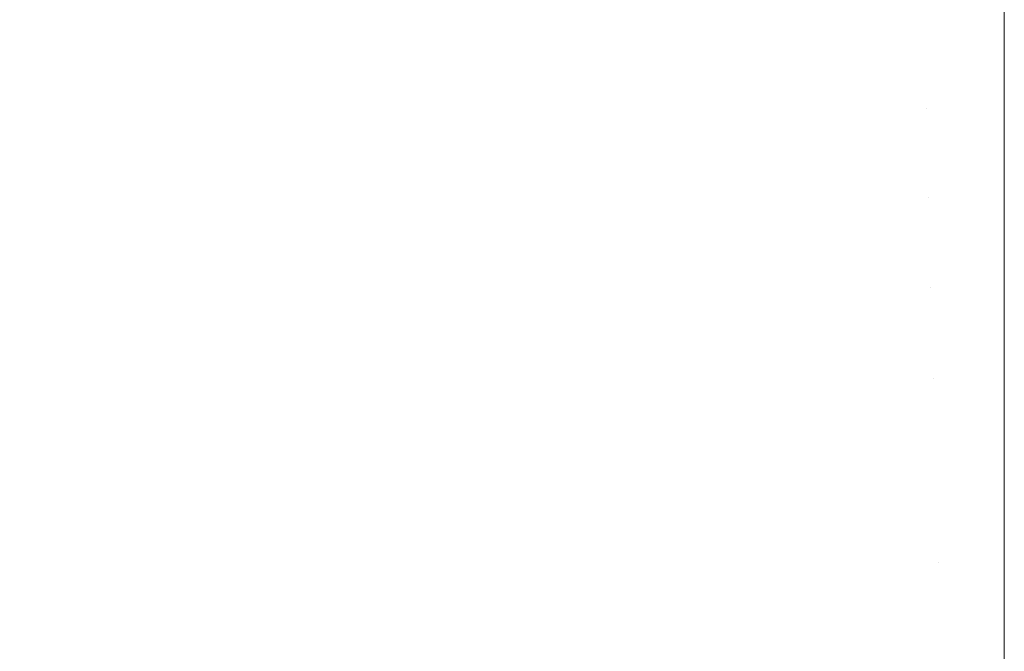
# Model space of a CAD drawing. Header units: centimetres. Extents: x -21.6 to 22.7, y 3.4 to 5.2.
# Tile 69 of 256: x -21.525 to -21.5034, y 5.1542 to 5.1681. Entities that reach past the tile are written whole.
import ezdxf

# ---------------------------------------------------------------- set-up
doc = ezdxf.new("R2010")
doc.units = ezdxf.units.CM
doc.header["$LTSCALE"] = 2.54
doc.layers.add('Lucido design-1', color=7, linetype='Continuous')

# ---------------------------------------------------------------- blocks, each defined once
blk = doc.blocks.new('Gruppo-4-1')
at = {"color": 7, "linetype": 'Continuous', "lineweight": 9}
for points, invisible_edges in [([(-21.505185, 5.168048, -1872.242071), (-21.503423, 5.167771, -1872.241786), (-21.503423, 5.170923, -1872.244803), (-21.505235, 5.16996, -1872.243887)], 13), ([(-21.503423, 5.170923, -1872.986225), (-21.503423, 5.168075, -1872.988951), (-21.505185, 5.168048, -1872.988957), (-21.505235, 5.16996, -1872.987141)], 14), ([(22.630348, 5.170923, -1872.244803), (-21.503423, 5.170923, -1872.244803), (-21.503423, 5.167771, -1872.241786), (22.630348, 5.167771, -1872.241786)], 5), ([(-6.792166, 5.170923, -1872.986225), (-6.792166, 5.167771, -1872.989242), (-21.503423, 5.167771, -1872.989242), (-21.503423, 5.168075, -1872.988951)], 10), ([(-21.523311, 5.167767, -1872.245774), (-21.521594, 5.168464, -1872.245774), (-21.522064, 5.17023, -1872.247732), (-21.523826, 5.169515, -1872.247732)], 15), ([(-21.522064, 5.17023, -1872.983296), (-21.521594, 5.168464, -1872.985254), (-21.523311, 5.167767, -1872.985254), (-21.523826, 5.169515, -1872.983296)], 15), ([(-21.516299, 5.170186, -1872.245774), (-21.518085, 5.169675, -1872.245774), (-21.5177, 5.167847, -1872.243887), (-21.51596, 5.168345, -1872.243887)], 15), ([(-21.5177, 5.167847, -1872.987141), (-21.518085, 5.169675, -1872.985254), (-21.516299, 5.170186, -1872.985254), (-21.51596, 5.168345, -1872.987141)], 15), ([(-21.505235, 5.16996, -1872.243887), (-21.507044, 5.169858, -1872.243887), (-21.506945, 5.167948, -1872.242071), (-21.505185, 5.168048, -1872.242071)], 15), ([(-21.505235, 5.16996, -1872.987141), (-21.505185, 5.168048, -1872.988957), (-21.506945, 5.167948, -1872.988957), (-21.507044, 5.169858, -1872.987141)], 15), ([(-21.508848, 5.169688, -1872.243887), (-21.510645, 5.169451, -1872.243887), (-21.510447, 5.167553, -1872.242071), (-21.5087, 5.167783, -1872.242071)], 15), ([(-21.508848, 5.169688, -1872.987141), (-21.5087, 5.167783, -1872.988957), (-21.510447, 5.167553, -1872.988957), (-21.510645, 5.169451, -1872.987141)], 15), ([(-21.5087, 5.167783, -1872.242071), (-21.506945, 5.167948, -1872.242071), (-21.507044, 5.169858, -1872.243887), (-21.508848, 5.169688, -1872.243887)], 15), ([(-21.507044, 5.169858, -1872.987141), (-21.506945, 5.167948, -1872.988957), (-21.5087, 5.167783, -1872.988957), (-21.508848, 5.169688, -1872.987141)], 15), ([(-21.523826, 5.169515, -1872.247732), (-21.52556, 5.168741, -1872.247732), (-21.525002, 5.167012, -1872.245774), (-21.523311, 5.167767, -1872.245774)], 15), ([(-21.523826, 5.169515, -1872.983296), (-21.523311, 5.167767, -1872.985254), (-21.525002, 5.167012, -1872.985254), (-21.52556, 5.168741, -1872.983296)], 15), ([(-21.519419, 5.167288, -1872.243887), (-21.5177, 5.167847, -1872.243887), (-21.518085, 5.169675, -1872.245774), (-21.519851, 5.169101, -1872.245774)], 15), ([(-21.519419, 5.167288, -1872.987141), (-21.519851, 5.169101, -1872.985254), (-21.518085, 5.169675, -1872.985254), (-21.5177, 5.167847, -1872.987141)], 15), ([(-21.512183, 5.167257, -1872.242071), (-21.510447, 5.167553, -1872.242071), (-21.510645, 5.169451, -1872.243887), (-21.51243, 5.169148, -1872.243887)], 15), ([(-21.510645, 5.169451, -1872.987141), (-21.510447, 5.167553, -1872.988957), (-21.512183, 5.167257, -1872.988957), (-21.51243, 5.169148, -1872.987141)], 15), ([(-21.519851, 5.169101, -1872.245774), (-21.521594, 5.168464, -1872.245774), (-21.521116, 5.166668, -1872.243887), (-21.519419, 5.167288, -1872.243887)], 15), ([(-21.521116, 5.166668, -1872.987141), (-21.521594, 5.168464, -1872.985254), (-21.519851, 5.169101, -1872.985254), (-21.519419, 5.167288, -1872.987141)], 15), ([(-21.51243, 5.169148, -1872.243887), (-21.514203, 5.168778, -1872.243887), (-21.513907, 5.166898, -1872.242071), (-21.512183, 5.167257, -1872.242071)], 15), ([(-21.51243, 5.169148, -1872.987141), (-21.512183, 5.167257, -1872.988957), (-21.513907, 5.166898, -1872.988957), (-21.514203, 5.168778, -1872.987141)], 15), ([(-21.526663, 5.1662, -1872.245774), (-21.525002, 5.167012, -1872.245774), (-21.52556, 5.168741, -1872.247732), (-21.527264, 5.167908, -1872.247732)], 15), ([(-21.52556, 5.168741, -1872.983296), (-21.525002, 5.167012, -1872.985254), (-21.526663, 5.1662, -1872.985254), (-21.527264, 5.167908, -1872.983296)], 15), ([(-21.515617, 5.166476, -1872.242071), (-21.513907, 5.166898, -1872.242071), (-21.514203, 5.168778, -1872.243887), (-21.51596, 5.168345, -1872.243887)], 15), ([(-21.514203, 5.168778, -1872.987141), (-21.513907, 5.166898, -1872.988957), (-21.515617, 5.166476, -1872.988957), (-21.51596, 5.168345, -1872.987141)], 15), ([(-21.522788, 5.16599, -1872.243887), (-21.521116, 5.166668, -1872.243887), (-21.521594, 5.168464, -1872.245774), (-21.523311, 5.167767, -1872.245774)], 15), ([(-21.522788, 5.16599, -1872.987141), (-21.523311, 5.167767, -1872.985254), (-21.521594, 5.168464, -1872.985254), (-21.521116, 5.166668, -1872.987141)], 15), ([(-21.51596, 5.168345, -1872.243887), (-21.5177, 5.167847, -1872.243887), (-21.517308, 5.165993, -1872.242071), (-21.515617, 5.166476, -1872.242071)], 15), ([(-21.51596, 5.168345, -1872.987141), (-21.515617, 5.166476, -1872.988957), (-21.517308, 5.165993, -1872.988957), (-21.5177, 5.167847, -1872.987141)], 15), ([(-21.508549, 5.165854, -1872.240327), (-21.506844, 5.166014, -1872.240327), (-21.506945, 5.167948, -1872.242071), (-21.5087, 5.167783, -1872.242071)], 15), ([(-21.508549, 5.165854, -1872.990701), (-21.5087, 5.167783, -1872.988957), (-21.506945, 5.167948, -1872.988957), (-21.506844, 5.166014, -1872.990701)], 15), ([(-21.505185, 5.168048, -1872.242071), (-21.506945, 5.167948, -1872.242071), (-21.506844, 5.166014, -1872.240327), (-21.505135, 5.166111, -1872.240327)], 15), ([(-21.506844, 5.166014, -1872.990701), (-21.506945, 5.167948, -1872.988957), (-21.505185, 5.168048, -1872.988957), (-21.505135, 5.166111, -1872.990701)], 15), ([(-21.505185, 5.168048, -1872.988957), (-21.503423, 5.168075, -1872.988951), (-21.503423, 5.167771, -1872.989242)], 9), ([(-21.503423, 5.167771, -1872.241786), (-21.505185, 5.168048, -1872.242071), (-21.505135, 5.166111, -1872.240327)], 11), ([(-21.505135, 5.166111, -1872.990701), (-21.505185, 5.168048, -1872.988957), (-21.503423, 5.167771, -1872.989242)], 11), ([(-21.523311, 5.167767, -1872.245774), (-21.525002, 5.167012, -1872.245774), (-21.524434, 5.165254, -1872.243887), (-21.522788, 5.16599, -1872.243887)], 15), ([(-21.524434, 5.165254, -1872.987141), (-21.525002, 5.167012, -1872.985254), (-21.523311, 5.167767, -1872.985254), (-21.522788, 5.16599, -1872.987141)], 15), ([(-21.51898, 5.165449, -1872.242071), (-21.517308, 5.165993, -1872.242071), (-21.5177, 5.167847, -1872.243887), (-21.519419, 5.167288, -1872.243887)], 15), ([(-21.5177, 5.167847, -1872.987141), (-21.517308, 5.165993, -1872.988957), (-21.51898, 5.165449, -1872.988957), (-21.519419, 5.167288, -1872.987141)], 15), ([(-21.5087, 5.167783, -1872.242071), (-21.510447, 5.167553, -1872.242071), (-21.510246, 5.16563, -1872.240327), (-21.508549, 5.165854, -1872.240327)], 15), ([(-21.510246, 5.16563, -1872.990701), (-21.510447, 5.167553, -1872.988957), (-21.5087, 5.167783, -1872.988957), (-21.508549, 5.165854, -1872.990701)], 15), ([(-21.505135, 5.166111, -1872.240327), (-21.503423, 5.164491, -1872.23891), (-21.503423, 5.167771, -1872.241786)], 9), ([(-21.503423, 5.167771, -1872.989242), (-21.503423, 5.164491, -1872.992118), (-21.505135, 5.166111, -1872.990701)], 10), ([(22.630348, 5.167771, -1872.241786), (-21.503423, 5.167771, -1872.241786), (-21.503423, 5.164491, -1872.23891), (22.630348, 5.164491, -1872.23891)], 5), ([(-21.503423, 5.167771, -1872.989242), (-6.792166, 5.167771, -1872.989242), (-6.792166, 5.164491, -1872.992118), (-21.503423, 5.164491, -1872.992118)], 5), ([(-21.511933, 5.165343, -1872.240327), (-21.510246, 5.16563, -1872.240327), (-21.510447, 5.167553, -1872.242071), (-21.512183, 5.167257, -1872.242071)], 15), ([(-21.511933, 5.165343, -1872.990701), (-21.512183, 5.167257, -1872.988957), (-21.510447, 5.167553, -1872.988957), (-21.510246, 5.16563, -1872.990701)], 15), ([(-21.519419, 5.167288, -1872.243887), (-21.521116, 5.166668, -1872.243887), (-21.520631, 5.164846, -1872.242071), (-21.51898, 5.165449, -1872.242071)], 15), ([(-21.519419, 5.167288, -1872.987141), (-21.51898, 5.165449, -1872.988957), (-21.520631, 5.164846, -1872.988957), (-21.521116, 5.166668, -1872.987141)], 15), ([(-21.512183, 5.167257, -1872.242071), (-21.513907, 5.166898, -1872.242071), (-21.513608, 5.164994, -1872.240327), (-21.511933, 5.165343, -1872.240327)], 15), ([(-21.513608, 5.164994, -1872.990701), (-21.513907, 5.166898, -1872.988957), (-21.512183, 5.167257, -1872.988957), (-21.511933, 5.165343, -1872.990701)], 15), ([(-21.526051, 5.164464, -1872.243887), (-21.524434, 5.165254, -1872.243887), (-21.525002, 5.167012, -1872.245774), (-21.526663, 5.1662, -1872.245774)], 15), ([(-21.526051, 5.164464, -1872.987141), (-21.526663, 5.1662, -1872.985254), (-21.525002, 5.167012, -1872.985254), (-21.524434, 5.165254, -1872.987141)], 15), ([(-21.515268, 5.164584, -1872.240327), (-21.513608, 5.164994, -1872.240327), (-21.513907, 5.166898, -1872.242071), (-21.515617, 5.166476, -1872.242071)], 15), ([(-21.515268, 5.164584, -1872.990701), (-21.515617, 5.166476, -1872.988957), (-21.513907, 5.166898, -1872.988957), (-21.513608, 5.164994, -1872.990701)], 15), ([(-21.522257, 5.164186, -1872.242071), (-21.520631, 5.164846, -1872.242071), (-21.521116, 5.166668, -1872.243887), (-21.522788, 5.16599, -1872.243887)], 15), ([(-21.521116, 5.166668, -1872.987141), (-21.520631, 5.164846, -1872.988957), (-21.522257, 5.164186, -1872.988957), (-21.522788, 5.16599, -1872.987141)], 15), ([(-21.515617, 5.166476, -1872.242071), (-21.517308, 5.165993, -1872.242071), (-21.516912, 5.164114, -1872.240327), (-21.515268, 5.164584, -1872.240327)], 15), ([(-21.516912, 5.164114, -1872.990701), (-21.517308, 5.165993, -1872.988957), (-21.515617, 5.166476, -1872.988957), (-21.515268, 5.164584, -1872.990701)], 15), ([(-21.508397, 5.163903, -1872.238653), (-21.506743, 5.164058, -1872.238653), (-21.506844, 5.166014, -1872.240327), (-21.508549, 5.165854, -1872.240327)], 15), ([(-21.506844, 5.166014, -1872.990701), (-21.506743, 5.164058, -1872.992376), (-21.508397, 5.163903, -1872.992376), (-21.508549, 5.165854, -1872.990701)], 15), ([(-21.505135, 5.166111, -1872.240327), (-21.506844, 5.166014, -1872.240327), (-21.506743, 5.164058, -1872.238653), (-21.505084, 5.164152, -1872.238653)], 15), ([(-21.505135, 5.166111, -1872.990701), (-21.505084, 5.164152, -1872.992376), (-21.506743, 5.164058, -1872.992376), (-21.506844, 5.166014, -1872.990701)], 15), ([(-21.505084, 5.164152, -1872.238653), (-21.503423, 5.164491, -1872.23891), (-21.505135, 5.166111, -1872.240327)], 11), ([(-21.505084, 5.164152, -1872.992376), (-21.505135, 5.166111, -1872.990701), (-21.503423, 5.164491, -1872.992118)], 11), ([(-21.522788, 5.16599, -1872.243887), (-21.524434, 5.165254, -1872.243887), (-21.523858, 5.163471, -1872.242071), (-21.522257, 5.164186, -1872.242071)], 15), ([(-21.522788, 5.16599, -1872.987141), (-21.522257, 5.164186, -1872.988957), (-21.523858, 5.163471, -1872.988957), (-21.524434, 5.165254, -1872.987141)], 15), ([(-21.518536, 5.163586, -1872.240327), (-21.516912, 5.164114, -1872.240327), (-21.517308, 5.165993, -1872.242071), (-21.51898, 5.165449, -1872.242071)], 15), ([(-21.518536, 5.163586, -1872.990701), (-21.51898, 5.165449, -1872.988957), (-21.517308, 5.165993, -1872.988957), (-21.516912, 5.164114, -1872.990701)], 15), ([(-21.508549, 5.165854, -1872.240327), (-21.510246, 5.16563, -1872.240327), (-21.510043, 5.163685, -1872.238653), (-21.508397, 5.163903, -1872.238653)], 15), ([(-21.508549, 5.165854, -1872.990701), (-21.508397, 5.163903, -1872.992376), (-21.510043, 5.163685, -1872.992376), (-21.510246, 5.16563, -1872.990701)], 15), ([(-21.51168, 5.163407, -1872.238653), (-21.510043, 5.163685, -1872.238653), (-21.510246, 5.16563, -1872.240327), (-21.511933, 5.165343, -1872.240327)], 15), ([(-21.510246, 5.16563, -1872.990701), (-21.510043, 5.163685, -1872.992376), (-21.51168, 5.163407, -1872.992376), (-21.511933, 5.165343, -1872.990701)], 15), ([(-21.51898, 5.165449, -1872.242071), (-21.520631, 5.164846, -1872.242071), (-21.520139, 5.163, -1872.240327), (-21.518536, 5.163586, -1872.240327)], 15), ([(-21.520139, 5.163, -1872.990701), (-21.520631, 5.164846, -1872.988957), (-21.51898, 5.165449, -1872.988957), (-21.518536, 5.163586, -1872.990701)], 15), ([(-21.525431, 5.162702, -1872.242071), (-21.523858, 5.163471, -1872.242071), (-21.524434, 5.165254, -1872.243887), (-21.526051, 5.164464, -1872.243887)], 15), ([(-21.524434, 5.165254, -1872.987141), (-21.523858, 5.163471, -1872.988957), (-21.525431, 5.162702, -1872.988957), (-21.526051, 5.164464, -1872.987141)], 15), ([(-21.511933, 5.165343, -1872.240327), (-21.513608, 5.164994, -1872.240327), (-21.513305, 5.163068, -1872.238653), (-21.51168, 5.163407, -1872.238653)], 15), ([(-21.511933, 5.165343, -1872.990701), (-21.51168, 5.163407, -1872.992376), (-21.513305, 5.163068, -1872.992376), (-21.513608, 5.164994, -1872.990701)], 15), ([(-21.514916, 5.162671, -1872.238653), (-21.513305, 5.163068, -1872.238653), (-21.513608, 5.164994, -1872.240327), (-21.515268, 5.164584, -1872.240327)], 15), ([(-21.513608, 5.164994, -1872.990701), (-21.513305, 5.163068, -1872.992376), (-21.514916, 5.162671, -1872.992376), (-21.515268, 5.164584, -1872.990701)], 15), ([(-21.521719, 5.162359, -1872.240327), (-21.520139, 5.163, -1872.240327), (-21.520631, 5.164846, -1872.242071), (-21.522257, 5.164186, -1872.242071)], 15), ([(-21.521719, 5.162359, -1872.990701), (-21.522257, 5.164186, -1872.988957), (-21.520631, 5.164846, -1872.988957), (-21.520139, 5.163, -1872.990701)], 15), ([(-21.515268, 5.164584, -1872.240327), (-21.516912, 5.164114, -1872.240327), (-21.516511, 5.162215, -1872.238653), (-21.514916, 5.162671, -1872.238653)], 15), ([(-21.515268, 5.164584, -1872.990701), (-21.514916, 5.162671, -1872.992376), (-21.516511, 5.162215, -1872.992376), (-21.516912, 5.164114, -1872.990701)], 15), ([(-21.505033, 5.162175, -1872.237049), (-21.503423, 5.161088, -1872.236179), (-21.503423, 5.164491, -1872.23891), (-21.505084, 5.164152, -1872.238653)], 13), ([(-21.503423, 5.164491, -1872.992118), (-21.503423, 5.164178, -1872.992369), (-21.505084, 5.164152, -1872.992376)], 10), ([(22.630348, 5.164491, -1872.23891), (-21.503423, 5.164491, -1872.23891), (-21.503423, 5.161088, -1872.236179), (22.630348, 5.161088, -1872.236179)], 5), ([(-6.792166, 5.164491, -1872.992118), (-6.792166, 5.161088, -1872.994849), (-21.503423, 5.161088, -1872.994849), (-21.503423, 5.164178, -1872.992369)], 10), ([(-21.503423, 5.164178, -1872.992369), (-21.503423, 5.164491, -1872.992118), (-6.792166, 5.164491, -1872.992118)], 10), ([(-21.522257, 5.164186, -1872.242071), (-21.523858, 5.163471, -1872.242071), (-21.523274, 5.161664, -1872.240327), (-21.521719, 5.162359, -1872.240327)], 15), ([(-21.523274, 5.161664, -1872.990701), (-21.523858, 5.163471, -1872.988957), (-21.522257, 5.164186, -1872.988957), (-21.521719, 5.162359, -1872.990701)], 15), ([(-21.518087, 5.161702, -1872.238653), (-21.516511, 5.162215, -1872.238653), (-21.516912, 5.164114, -1872.240327), (-21.518536, 5.163586, -1872.240327)], 15), ([(-21.516912, 5.164114, -1872.990701), (-21.516511, 5.162215, -1872.992376), (-21.518087, 5.161702, -1872.992376), (-21.518536, 5.163586, -1872.990701)], 15), ([(-21.505084, 5.164152, -1872.238653), (-21.506743, 5.164058, -1872.238653), (-21.50664, 5.162084, -1872.237049), (-21.505033, 5.162175, -1872.237049)], 15), ([(-21.50664, 5.162084, -1872.99398), (-21.506743, 5.164058, -1872.992376), (-21.505084, 5.164152, -1872.992376), (-21.505033, 5.162175, -1872.99398)], 15), ([(-21.505033, 5.162175, -1872.99398), (-21.505084, 5.164152, -1872.992376), (-21.503423, 5.164178, -1872.992369), (-21.503423, 5.161088, -1872.994849)], 11), ([(-21.508397, 5.163903, -1872.238653), (-21.510043, 5.163685, -1872.238653), (-21.509839, 5.161723, -1872.237049), (-21.508243, 5.161933, -1872.237049)], 15), ([(-21.509839, 5.161723, -1872.99398), (-21.510043, 5.163685, -1872.992376), (-21.508397, 5.163903, -1872.992376), (-21.508243, 5.161933, -1872.99398)], 15), ([(-21.508243, 5.161933, -1872.237049), (-21.50664, 5.162084, -1872.237049), (-21.506743, 5.164058, -1872.238653), (-21.508397, 5.163903, -1872.238653)], 15), ([(-21.508243, 5.161933, -1872.99398), (-21.508397, 5.163903, -1872.992376), (-21.506743, 5.164058, -1872.992376), (-21.50664, 5.162084, -1872.99398)], 15), ([(-21.511425, 5.161453, -1872.237049), (-21.509839, 5.161723, -1872.237049), (-21.510043, 5.163685, -1872.238653), (-21.51168, 5.163407, -1872.238653)], 15), ([(-21.511425, 5.161453, -1872.99398), (-21.51168, 5.163407, -1872.992376), (-21.510043, 5.163685, -1872.992376), (-21.509839, 5.161723, -1872.99398)], 15), ([(-21.524802, 5.160918, -1872.240327), (-21.523274, 5.161664, -1872.240327), (-21.523858, 5.163471, -1872.242071), (-21.525431, 5.162702, -1872.242071)], 15), ([(-21.524802, 5.160918, -1872.990701), (-21.525431, 5.162702, -1872.988957), (-21.523858, 5.163471, -1872.988957), (-21.523274, 5.161664, -1872.990701)], 15), ([(-21.518536, 5.163586, -1872.240327), (-21.520139, 5.163, -1872.240327), (-21.519642, 5.161134, -1872.238653), (-21.518087, 5.161702, -1872.238653)], 15), ([(-21.518536, 5.163586, -1872.990701), (-21.518087, 5.161702, -1872.992376), (-21.519642, 5.161134, -1872.992376), (-21.520139, 5.163, -1872.990701)], 15), ([(-21.51168, 5.163407, -1872.238653), (-21.513305, 5.163068, -1872.238653), (-21.513, 5.161125, -1872.237049), (-21.511425, 5.161453, -1872.237049)], 15), ([(-21.513, 5.161125, -1872.99398), (-21.513305, 5.163068, -1872.992376), (-21.51168, 5.163407, -1872.992376), (-21.511425, 5.161453, -1872.99398)], 15), ([(-21.521175, 5.160512, -1872.238653), (-21.519642, 5.161134, -1872.238653), (-21.520139, 5.163, -1872.240327), (-21.521719, 5.162359, -1872.240327)], 15), ([(-21.520139, 5.163, -1872.990701), (-21.519642, 5.161134, -1872.992376), (-21.521175, 5.160512, -1872.992376), (-21.521719, 5.162359, -1872.990701)], 15), ([(-21.514561, 5.16074, -1872.237049), (-21.513, 5.161125, -1872.237049), (-21.513305, 5.163068, -1872.238653), (-21.514916, 5.162671, -1872.238653)], 15), ([(-21.514561, 5.16074, -1872.99398), (-21.514916, 5.162671, -1872.992376), (-21.513305, 5.163068, -1872.992376), (-21.513, 5.161125, -1872.99398)], 15), ([(-21.525431, 5.162702, -1872.242071), (-21.526975, 5.161882, -1872.242071), (-21.526302, 5.160121, -1872.240327), (-21.524802, 5.160918, -1872.240327)], 15), ([(-21.526302, 5.160121, -1872.990701), (-21.526975, 5.161882, -1872.988957), (-21.525431, 5.162702, -1872.988957), (-21.524802, 5.160918, -1872.990701)], 15), ([(-21.514916, 5.162671, -1872.238653), (-21.516511, 5.162215, -1872.238653), (-21.516106, 5.160298, -1872.237049), (-21.514561, 5.16074, -1872.237049)], 15), ([(-21.516106, 5.160298, -1872.99398), (-21.516511, 5.162215, -1872.992376), (-21.514916, 5.162671, -1872.992376), (-21.514561, 5.16074, -1872.99398)], 15), ([(-21.521719, 5.162359, -1872.240327), (-21.523274, 5.161664, -1872.240327), (-21.522684, 5.159838, -1872.238653), (-21.521175, 5.160512, -1872.238653)], 15), ([(-21.521719, 5.162359, -1872.990701), (-21.521175, 5.160512, -1872.992376), (-21.522684, 5.159838, -1872.992376), (-21.523274, 5.161664, -1872.990701)], 15), ([(-21.517633, 5.159801, -1872.237049), (-21.516106, 5.160298, -1872.237049), (-21.516511, 5.162215, -1872.238653), (-21.518087, 5.161702, -1872.238653)], 15), ([(-21.517633, 5.159801, -1872.99398), (-21.518087, 5.161702, -1872.992376), (-21.516511, 5.162215, -1872.992376), (-21.516106, 5.160298, -1872.99398)], 15), ([(-21.505033, 5.162175, -1872.237049), (-21.50664, 5.162084, -1872.237049), (-21.506537, 5.160095, -1872.235514), (-21.504981, 5.160183, -1872.235514)], 15), ([(-21.505033, 5.162175, -1872.99398), (-21.504981, 5.160183, -1872.995514), (-21.506537, 5.160095, -1872.995514), (-21.50664, 5.162084, -1872.99398)], 15), ([(-21.504981, 5.160183, -1872.235514), (-21.503423, 5.161088, -1872.236179), (-21.505033, 5.162175, -1872.237049)], 11), ([(-21.504981, 5.160183, -1872.995514), (-21.505033, 5.162175, -1872.99398), (-21.503423, 5.161088, -1872.994849)], 11), ([(-21.508243, 5.161933, -1872.237049), (-21.509839, 5.161723, -1872.237049), (-21.509632, 5.159745, -1872.235514), (-21.508088, 5.159949, -1872.235514)], 15), ([(-21.508243, 5.161933, -1872.99398), (-21.508088, 5.159949, -1872.995514), (-21.509632, 5.159745, -1872.995514), (-21.509839, 5.161723, -1872.99398)], 15), ([(-21.508088, 5.159949, -1872.235514), (-21.506537, 5.160095, -1872.235514), (-21.50664, 5.162084, -1872.237049), (-21.508243, 5.161933, -1872.237049)], 15), ([(-21.50664, 5.162084, -1872.99398), (-21.506537, 5.160095, -1872.995514), (-21.508088, 5.159949, -1872.995514), (-21.508243, 5.161933, -1872.99398)], 15), ([(-21.518087, 5.161702, -1872.238653), (-21.519642, 5.161134, -1872.238653), (-21.519141, 5.15925, -1872.237049), (-21.517633, 5.159801, -1872.237049)], 15), ([(-21.519141, 5.15925, -1872.99398), (-21.519642, 5.161134, -1872.992376), (-21.518087, 5.161702, -1872.992376), (-21.517633, 5.159801, -1872.99398)], 15), ([(-21.511168, 5.159484, -1872.235514), (-21.509632, 5.159745, -1872.235514), (-21.509839, 5.161723, -1872.237049), (-21.511425, 5.161453, -1872.237049)], 15), ([(-21.509839, 5.161723, -1872.99398), (-21.509632, 5.159745, -1872.995514), (-21.511168, 5.159484, -1872.995514), (-21.511425, 5.161453, -1872.99398)], 15), ([(-21.524167, 5.159113, -1872.238653), (-21.522684, 5.159838, -1872.238653), (-21.523274, 5.161664, -1872.240327), (-21.524802, 5.160918, -1872.240327)], 15), ([(-21.523274, 5.161664, -1872.990701), (-21.522684, 5.159838, -1872.992376), (-21.524167, 5.159113, -1872.992376), (-21.524802, 5.160918, -1872.990701)], 15), ([(-21.511425, 5.161453, -1872.237049), (-21.513, 5.161125, -1872.237049), (-21.512692, 5.159167, -1872.235514), (-21.511168, 5.159484, -1872.235514)], 15), ([(-21.511425, 5.161453, -1872.99398), (-21.511168, 5.159484, -1872.995514), (-21.512692, 5.159167, -1872.995514), (-21.513, 5.161125, -1872.99398)], 15), ([(-21.520627, 5.158648, -1872.237049), (-21.519141, 5.15925, -1872.237049), (-21.519642, 5.161134, -1872.238653), (-21.521175, 5.160512, -1872.238653)], 15), ([(-21.520627, 5.158648, -1872.99398), (-21.521175, 5.160512, -1872.992376), (-21.519642, 5.161134, -1872.992376), (-21.519141, 5.15925, -1872.99398)], 15), ([(-21.514203, 5.158793, -1872.235514), (-21.512692, 5.159167, -1872.235514), (-21.513, 5.161125, -1872.237049), (-21.514561, 5.16074, -1872.237049)], 15), ([(-21.513, 5.161125, -1872.99398), (-21.512692, 5.159167, -1872.995514), (-21.514203, 5.158793, -1872.995514), (-21.514561, 5.16074, -1872.99398)], 15), ([(-21.503423, 5.15757, -1872.233599), (-21.503423, 5.161088, -1872.236179), (-21.504981, 5.160183, -1872.235514), (-21.504929, 5.158178, -1872.234048)], 14), ([(-21.503423, 5.161088, -1872.994849), (-21.503423, 5.160201, -1872.9955), (-21.504981, 5.160183, -1872.995514)], 10), ([(22.630348, 5.161088, -1872.236179), (-21.503423, 5.161088, -1872.236179), (-21.503423, 5.15757, -1872.233599), (22.630348, 5.15757, -1872.233599)], 5), ([(-6.792166, 5.161088, -1872.994849), (-6.792166, 5.15757, -1872.997429), (-21.503423, 5.15757, -1872.997429), (-21.503423, 5.160201, -1872.9955)], 10), ([(-21.503423, 5.160201, -1872.9955), (-21.503423, 5.161088, -1872.994849), (-6.792166, 5.161088, -1872.994849)], 10), ([(-21.524802, 5.160918, -1872.240327), (-21.526302, 5.160121, -1872.240327), (-21.525622, 5.158341, -1872.238653), (-21.524167, 5.159113, -1872.238653)], 15), ([(-21.524802, 5.160918, -1872.990701), (-21.524167, 5.159113, -1872.992376), (-21.525622, 5.158341, -1872.992376), (-21.526302, 5.160121, -1872.990701)], 15), ([(-21.514561, 5.16074, -1872.237049), (-21.516106, 5.160298, -1872.237049), (-21.515698, 5.158366, -1872.235514), (-21.514203, 5.158793, -1872.235514)], 15), ([(-21.514561, 5.16074, -1872.99398), (-21.514203, 5.158793, -1872.995514), (-21.515698, 5.158366, -1872.995514), (-21.516106, 5.160298, -1872.99398)], 15), ([(-21.521175, 5.160512, -1872.238653), (-21.522684, 5.159838, -1872.238653), (-21.522089, 5.157994, -1872.237049), (-21.520627, 5.158648, -1872.237049)], 15), ([(-21.522089, 5.157994, -1872.99398), (-21.522684, 5.159838, -1872.992376), (-21.521175, 5.160512, -1872.992376), (-21.520627, 5.158648, -1872.99398)], 15), ([(-21.517177, 5.157885, -1872.235514), (-21.515698, 5.158366, -1872.235514), (-21.516106, 5.160298, -1872.237049), (-21.517633, 5.159801, -1872.237049)], 15), ([(-21.516106, 5.160298, -1872.99398), (-21.515698, 5.158366, -1872.995514), (-21.517177, 5.157885, -1872.995514), (-21.517633, 5.159801, -1872.99398)], 15), ([(-21.504929, 5.158178, -1872.234048), (-21.504981, 5.160183, -1872.235514), (-21.506537, 5.160095, -1872.235514), (-21.506433, 5.158093, -1872.234048)], 15), ([(-21.504929, 5.158178, -1872.99698), (-21.506433, 5.158093, -1872.99698), (-21.506537, 5.160095, -1872.995514), (-21.504981, 5.160183, -1872.995514)], 15), ([(-21.504981, 5.160183, -1872.995514), (-21.503423, 5.160201, -1872.9955), (-21.503423, 5.15757, -1872.997429), (-21.504929, 5.158178, -1872.99698)], 13), ([(-21.506433, 5.158093, -1872.234048), (-21.506537, 5.160095, -1872.235514), (-21.508088, 5.159949, -1872.235514), (-21.507932, 5.157952, -1872.234048)], 15), ([(-21.508088, 5.159949, -1872.995514), (-21.506537, 5.160095, -1872.995514), (-21.506433, 5.158093, -1872.99698), (-21.507932, 5.157952, -1872.99698)], 15), ([(-21.523526, 5.157292, -1872.237049), (-21.522089, 5.157994, -1872.237049), (-21.522684, 5.159838, -1872.238653), (-21.524167, 5.159113, -1872.238653)], 15), ([(-21.523526, 5.157292, -1872.99398), (-21.524167, 5.159113, -1872.992376), (-21.522684, 5.159838, -1872.992376), (-21.522089, 5.157994, -1872.99398)], 15), ([(-21.517633, 5.159801, -1872.237049), (-21.519141, 5.15925, -1872.237049), (-21.518636, 5.157352, -1872.235514), (-21.517177, 5.157885, -1872.235514)], 15), ([(-21.517633, 5.159801, -1872.99398), (-21.517177, 5.157885, -1872.995514), (-21.518636, 5.157352, -1872.995514), (-21.519141, 5.15925, -1872.99398)], 15), ([(-21.509425, 5.157755, -1872.234048), (-21.509632, 5.159745, -1872.235514), (-21.511168, 5.159484, -1872.235514), (-21.510909, 5.157503, -1872.234048)], 15), ([(-21.511168, 5.159484, -1872.995514), (-21.509632, 5.159745, -1872.995514), (-21.509425, 5.157755, -1872.99698), (-21.510909, 5.157503, -1872.99698)], 15), ([(-21.507932, 5.157952, -1872.234048), (-21.508088, 5.159949, -1872.235514), (-21.509632, 5.159745, -1872.235514), (-21.509425, 5.157755, -1872.234048)], 15), ([(-21.507932, 5.157952, -1872.99698), (-21.509425, 5.157755, -1872.99698), (-21.509632, 5.159745, -1872.995514), (-21.508088, 5.159949, -1872.995514)], 15), ([(-21.510909, 5.157503, -1872.234048), (-21.511168, 5.159484, -1872.235514), (-21.512692, 5.159167, -1872.235514), (-21.512382, 5.157196, -1872.234048)], 15), ([(-21.510909, 5.157503, -1872.99698), (-21.512382, 5.157196, -1872.99698), (-21.512692, 5.159167, -1872.995514), (-21.511168, 5.159484, -1872.995514)], 15), ([(-21.524167, 5.159113, -1872.238653), (-21.525622, 5.158341, -1872.238653), (-21.524936, 5.156543, -1872.237049), (-21.523526, 5.157292, -1872.237049)], 15), ([(-21.524936, 5.156543, -1872.99398), (-21.525622, 5.158341, -1872.992376), (-21.524167, 5.159113, -1872.992376), (-21.523526, 5.157292, -1872.99398)], 15), ([(-21.520073, 5.156769, -1872.235514), (-21.518636, 5.157352, -1872.235514), (-21.519141, 5.15925, -1872.237049), (-21.520627, 5.158648, -1872.237049)], 15), ([(-21.519141, 5.15925, -1872.99398), (-21.518636, 5.157352, -1872.995514), (-21.520073, 5.156769, -1872.995514), (-21.520627, 5.158648, -1872.99398)], 15), ([(-21.512382, 5.157196, -1872.234048), (-21.512692, 5.159167, -1872.235514), (-21.514203, 5.158793, -1872.235514), (-21.513842, 5.156835, -1872.234048)], 15), ([(-21.514203, 5.158793, -1872.995514), (-21.512692, 5.159167, -1872.995514), (-21.512382, 5.157196, -1872.99698), (-21.513842, 5.156835, -1872.99698)], 15), ([(-21.513842, 5.156835, -1872.234048), (-21.514203, 5.158793, -1872.235514), (-21.515698, 5.158366, -1872.235514), (-21.515288, 5.156422, -1872.234048)], 15), ([(-21.513842, 5.156835, -1872.99698), (-21.515288, 5.156422, -1872.99698), (-21.515698, 5.158366, -1872.995514), (-21.514203, 5.158793, -1872.995514)], 15), ([(-21.520627, 5.158648, -1872.237049), (-21.522089, 5.157994, -1872.237049), (-21.521489, 5.156137, -1872.235514), (-21.520073, 5.156769, -1872.235514)], 15), ([(-21.520627, 5.158648, -1872.99398), (-21.520073, 5.156769, -1872.995514), (-21.521489, 5.156137, -1872.995514), (-21.522089, 5.157994, -1872.99398)], 15), ([(-21.526318, 5.155749, -1872.237049), (-21.524936, 5.156543, -1872.237049), (-21.525622, 5.158341, -1872.238653), (-21.527048, 5.157521, -1872.238653)], 15), ([(-21.527048, 5.157521, -1872.992376), (-21.525622, 5.158341, -1872.992376), (-21.524936, 5.156543, -1872.99398), (-21.526318, 5.155749, -1872.99398)], 15), ([(-21.516717, 5.155957, -1872.234048), (-21.515288, 5.156422, -1872.234048), (-21.515698, 5.158366, -1872.235514), (-21.517177, 5.157885, -1872.235514)], 15), ([(-21.517177, 5.157885, -1872.995514), (-21.515698, 5.158366, -1872.995514), (-21.515288, 5.156422, -1872.99698), (-21.516717, 5.155957, -1872.99698)], 15), ([(-21.507932, 5.157952, -1872.234048), (-21.507775, 5.155945, -1872.23265), (-21.506328, 5.156081, -1872.23265), (-21.506433, 5.158093, -1872.234048)], 15), ([(-21.507932, 5.157952, -1872.99698), (-21.506433, 5.158093, -1872.99698), (-21.506328, 5.156081, -1872.998378), (-21.507775, 5.155945, -1872.998378)], 15), ([(-21.506433, 5.158093, -1872.234048), (-21.506328, 5.156081, -1872.23265), (-21.504877, 5.156163, -1872.23265), (-21.504929, 5.158178, -1872.234048)], 15), ([(-21.504877, 5.156163, -1872.998378), (-21.506328, 5.156081, -1872.998378), (-21.506433, 5.158093, -1872.99698), (-21.504929, 5.158178, -1872.99698)], 15), ([(-21.504929, 5.158178, -1872.234048), (-21.504877, 5.156163, -1872.23265), (-21.503423, 5.15757, -1872.233599)], 11), ([(-21.504877, 5.156163, -1872.998378), (-21.504929, 5.158178, -1872.99698), (-21.503423, 5.15757, -1872.997429)], 11), ([(-21.522879, 5.155457, -1872.235514), (-21.521489, 5.156137, -1872.235514), (-21.522089, 5.157994, -1872.237049), (-21.523526, 5.157292, -1872.237049)], 15), ([(-21.522089, 5.157994, -1872.99398), (-21.521489, 5.156137, -1872.995514), (-21.522879, 5.155457, -1872.995514), (-21.523526, 5.157292, -1872.99398)], 15), ([(-21.517177, 5.157885, -1872.235514), (-21.518636, 5.157352, -1872.235514), (-21.518127, 5.155442, -1872.234048), (-21.516717, 5.155957, -1872.234048)], 15), ([(-21.516717, 5.155957, -1872.99698), (-21.518127, 5.155442, -1872.99698), (-21.518636, 5.157352, -1872.995514), (-21.517177, 5.157885, -1872.995514)], 15), ([(-21.509425, 5.157755, -1872.234048), (-21.509216, 5.155755, -1872.23265), (-21.507775, 5.155945, -1872.23265), (-21.507932, 5.157952, -1872.234048)], 15), ([(-21.507775, 5.155945, -1872.998378), (-21.509216, 5.155755, -1872.998378), (-21.509425, 5.157755, -1872.99698), (-21.507932, 5.157952, -1872.99698)], 15), ([(-21.510909, 5.157503, -1872.234048), (-21.510649, 5.155511, -1872.23265), (-21.509216, 5.155755, -1872.23265), (-21.509425, 5.157755, -1872.234048)], 15), ([(-21.510909, 5.157503, -1872.99698), (-21.509425, 5.157755, -1872.99698), (-21.509216, 5.155755, -1872.998378), (-21.510649, 5.155511, -1872.998378)], 15), ([(-21.512382, 5.157196, -1872.234048), (-21.512071, 5.155215, -1872.23265), (-21.510649, 5.155511, -1872.23265), (-21.510909, 5.157503, -1872.234048)], 15), ([(-21.510649, 5.155511, -1872.998378), (-21.512071, 5.155215, -1872.998378), (-21.512382, 5.157196, -1872.99698), (-21.510909, 5.157503, -1872.99698)], 15), ([(-21.503423, 5.153942, -1872.231175), (-21.503423, 5.15757, -1872.233599), (-21.504877, 5.156163, -1872.23265)], 10), ([(-21.503423, 5.15757, -1872.997429), (-21.503423, 5.156178, -1872.998359), (-21.504877, 5.156163, -1872.998378)], 10), ([(22.630348, 5.15757, -1872.233599), (-21.503423, 5.15757, -1872.233599), (-21.503423, 5.153942, -1872.231175), (22.630348, 5.153942, -1872.231175)], 5), ([(-6.792166, 5.15757, -1872.997429), (-6.792166, 5.153942, -1872.999853), (-21.503423, 5.153942, -1872.999853), (-21.503423, 5.156178, -1872.998359)], 10), ([(-21.503423, 5.156178, -1872.998359), (-21.503423, 5.15757, -1872.997429), (-6.792166, 5.15757, -1872.997429)], 10), ([(-21.523526, 5.157292, -1872.237049), (-21.524936, 5.156543, -1872.237049), (-21.524244, 5.154732, -1872.235514), (-21.522879, 5.155457, -1872.235514)], 15), ([(-21.523526, 5.157292, -1872.99398), (-21.522879, 5.155457, -1872.995514), (-21.524244, 5.154732, -1872.995514), (-21.524936, 5.156543, -1872.99398)], 15), ([(-21.519517, 5.154878, -1872.234048), (-21.518127, 5.155442, -1872.234048), (-21.518636, 5.157352, -1872.235514), (-21.520073, 5.156769, -1872.235514)], 15), ([(-21.520073, 5.156769, -1872.995514), (-21.518636, 5.157352, -1872.995514), (-21.518127, 5.155442, -1872.99698), (-21.519517, 5.154878, -1872.99698)], 15), ([(-21.513842, 5.156835, -1872.234048), (-21.51348, 5.154867, -1872.23265), (-21.512071, 5.155215, -1872.23265), (-21.512382, 5.157196, -1872.234048)], 15), ([(-21.513842, 5.156835, -1872.99698), (-21.512382, 5.157196, -1872.99698), (-21.512071, 5.155215, -1872.998378), (-21.51348, 5.154867, -1872.998378)], 15), ([(-21.520073, 5.156769, -1872.235514), (-21.521489, 5.156137, -1872.235514), (-21.520885, 5.154267, -1872.234048), (-21.519517, 5.154878, -1872.234048)], 15), ([(-21.519517, 5.154878, -1872.99698), (-21.520885, 5.154267, -1872.99698), (-21.521489, 5.156137, -1872.995514), (-21.520073, 5.156769, -1872.995514)], 15), ([(-21.515288, 5.156422, -1872.234048), (-21.514876, 5.154468, -1872.23265), (-21.51348, 5.154867, -1872.23265), (-21.513842, 5.156835, -1872.234048)], 15), ([(-21.51348, 5.154867, -1872.998378), (-21.514876, 5.154468, -1872.998378), (-21.515288, 5.156422, -1872.99698), (-21.513842, 5.156835, -1872.99698)], 15), ([(-21.525582, 5.153963, -1872.235514), (-21.524244, 5.154732, -1872.235514), (-21.524936, 5.156543, -1872.237049), (-21.526318, 5.155749, -1872.237049)], 15), ([(-21.526318, 5.155749, -1872.99398), (-21.524936, 5.156543, -1872.99398), (-21.524244, 5.154732, -1872.995514), (-21.525582, 5.153963, -1872.995514)], 15), ([(-21.516255, 5.15402, -1872.23265), (-21.514876, 5.154468, -1872.23265), (-21.515288, 5.156422, -1872.234048), (-21.516717, 5.155957, -1872.234048)], 15), ([(-21.516717, 5.155957, -1872.99698), (-21.515288, 5.156422, -1872.99698), (-21.514876, 5.154468, -1872.998378), (-21.516255, 5.15402, -1872.998378)], 15), ([(-21.522229, 5.15361, -1872.234048), (-21.520885, 5.154267, -1872.234048), (-21.521489, 5.156137, -1872.235514), (-21.522879, 5.155457, -1872.235514)], 15), ([(-21.522879, 5.155457, -1872.995514), (-21.521489, 5.156137, -1872.995514), (-21.520885, 5.154267, -1872.99698), (-21.522229, 5.15361, -1872.99698)], 15), ([(-21.507618, 5.153931, -1872.231319), (-21.506223, 5.154063, -1872.231319), (-21.506328, 5.156081, -1872.23265), (-21.507775, 5.155945, -1872.23265)], 15), ([(-21.507775, 5.155945, -1872.998378), (-21.506328, 5.156081, -1872.998378), (-21.506223, 5.154063, -1872.999709), (-21.507618, 5.153931, -1872.999709)], 15), ([(-21.504877, 5.156163, -1872.23265), (-21.506328, 5.156081, -1872.23265), (-21.506223, 5.154063, -1872.231319), (-21.504824, 5.154142, -1872.231319)], 15), ([(-21.504824, 5.154142, -1872.999709), (-21.506223, 5.154063, -1872.999709), (-21.506328, 5.156081, -1872.998378), (-21.504877, 5.156163, -1872.998378)], 15), ([(-21.504877, 5.156163, -1872.998378), (-21.503423, 5.156178, -1872.998359), (-21.503423, 5.153942, -1872.999853), (-21.504824, 5.154142, -1872.999709)], 13), ([(-21.504877, 5.156163, -1872.23265), (-21.504824, 5.154142, -1872.231319), (-21.503423, 5.153942, -1872.231175)], 11), ([(-21.516717, 5.155957, -1872.234048), (-21.518127, 5.155442, -1872.234048), (-21.517616, 5.153522, -1872.23265), (-21.516255, 5.15402, -1872.23265)], 15), ([(-21.516255, 5.15402, -1872.998378), (-21.517616, 5.153522, -1872.998378), (-21.518127, 5.155442, -1872.99698), (-21.516717, 5.155957, -1872.99698)], 15), ([(-21.507775, 5.155945, -1872.23265), (-21.509216, 5.155755, -1872.23265), (-21.509007, 5.153748, -1872.231319), (-21.507618, 5.153931, -1872.231319)], 15), ([(-21.507618, 5.153931, -1872.999709), (-21.509007, 5.153748, -1872.999709), (-21.509216, 5.155755, -1872.998378), (-21.507775, 5.155945, -1872.998378)], 15), ([(-21.510388, 5.153513, -1872.231319), (-21.509007, 5.153748, -1872.231319), (-21.509216, 5.155755, -1872.23265), (-21.510649, 5.155511, -1872.23265)], 15), ([(-21.510649, 5.155511, -1872.998378), (-21.509216, 5.155755, -1872.998378), (-21.509007, 5.153748, -1872.999709), (-21.510388, 5.153513, -1872.999709)], 15), ([(-21.522879, 5.155457, -1872.235514), (-21.524244, 5.154732, -1872.235514), (-21.523548, 5.152909, -1872.234048), (-21.522229, 5.15361, -1872.234048)], 15), ([(-21.522229, 5.15361, -1872.99698), (-21.523548, 5.152909, -1872.99698), (-21.524244, 5.154732, -1872.995514), (-21.522879, 5.155457, -1872.995514)], 15), ([(-21.518957, 5.152978, -1872.23265), (-21.517616, 5.153522, -1872.23265), (-21.518127, 5.155442, -1872.234048), (-21.519517, 5.154878, -1872.234048)], 15), ([(-21.519517, 5.154878, -1872.99698), (-21.518127, 5.155442, -1872.99698), (-21.517616, 5.153522, -1872.998378), (-21.518957, 5.152978, -1872.998378)], 15), ([(-21.510649, 5.155511, -1872.23265), (-21.512071, 5.155215, -1872.23265), (-21.511758, 5.153228, -1872.231319), (-21.510388, 5.153513, -1872.231319)], 15), ([(-21.510388, 5.153513, -1872.999709), (-21.511758, 5.153228, -1872.999709), (-21.512071, 5.155215, -1872.998378), (-21.510649, 5.155511, -1872.998378)], 15), ([(-21.513117, 5.152892, -1872.231319), (-21.511758, 5.153228, -1872.231319), (-21.512071, 5.155215, -1872.23265), (-21.51348, 5.154867, -1872.23265)], 15), ([(-21.51348, 5.154867, -1872.998378), (-21.512071, 5.155215, -1872.998378), (-21.511758, 5.153228, -1872.999709), (-21.513117, 5.152892, -1872.999709)], 15), ([(-21.519517, 5.154878, -1872.234048), (-21.520885, 5.154267, -1872.234048), (-21.520278, 5.152388, -1872.23265), (-21.518957, 5.152978, -1872.23265)], 15), ([(-21.518957, 5.152978, -1872.998378), (-21.520278, 5.152388, -1872.998378), (-21.520885, 5.154267, -1872.99698), (-21.519517, 5.154878, -1872.99698)], 15), ([(-21.51348, 5.154867, -1872.23265), (-21.514876, 5.154468, -1872.23265), (-21.514462, 5.152508, -1872.231319), (-21.513117, 5.152892, -1872.231319)], 15), ([(-21.513117, 5.152892, -1872.999709), (-21.514462, 5.152508, -1872.999709), (-21.514876, 5.154468, -1872.998378), (-21.51348, 5.154867, -1872.998378)], 15), ([(-21.524841, 5.152167, -1872.234048), (-21.523548, 5.152909, -1872.234048), (-21.524244, 5.154732, -1872.235514), (-21.525582, 5.153963, -1872.235514)], 15), ([(-21.525582, 5.153963, -1872.995514), (-21.524244, 5.154732, -1872.995514), (-21.523548, 5.152909, -1872.99698), (-21.524841, 5.152167, -1872.99698)], 15), ([(-21.515791, 5.152075, -1872.231319), (-21.514462, 5.152508, -1872.231319), (-21.514876, 5.154468, -1872.23265), (-21.516255, 5.15402, -1872.23265)], 15), ([(-21.516255, 5.15402, -1872.998378), (-21.514876, 5.154468, -1872.998378), (-21.514462, 5.152508, -1872.999709), (-21.515791, 5.152075, -1872.999709)], 15), ([(-21.521575, 5.151754, -1872.23265), (-21.520278, 5.152388, -1872.23265), (-21.520885, 5.154267, -1872.234048), (-21.522229, 5.15361, -1872.234048)], 15), ([(-21.522229, 5.15361, -1872.99698), (-21.520885, 5.154267, -1872.99698), (-21.520278, 5.152388, -1872.998378), (-21.521575, 5.151754, -1872.998378)], 15)]:
    blk.add_3dface(points, dxfattribs=dict(at, invisible_edges=invisible_edges))
blk = doc.blocks.new('Gruppo-5-1')
at = {"color": 7}
blk.add_blockref('Gruppo-4-1', (0, 0), dxfattribs=at)

msp = doc.modelspace()

# ---------------------------------------------------------------- block references
at = {"layer": 'Lucido design-1', "color": 7}
msp.add_blockref('Gruppo-5-1', (0, 0), dxfattribs=at)

doc.saveas('drawing.dxf')
